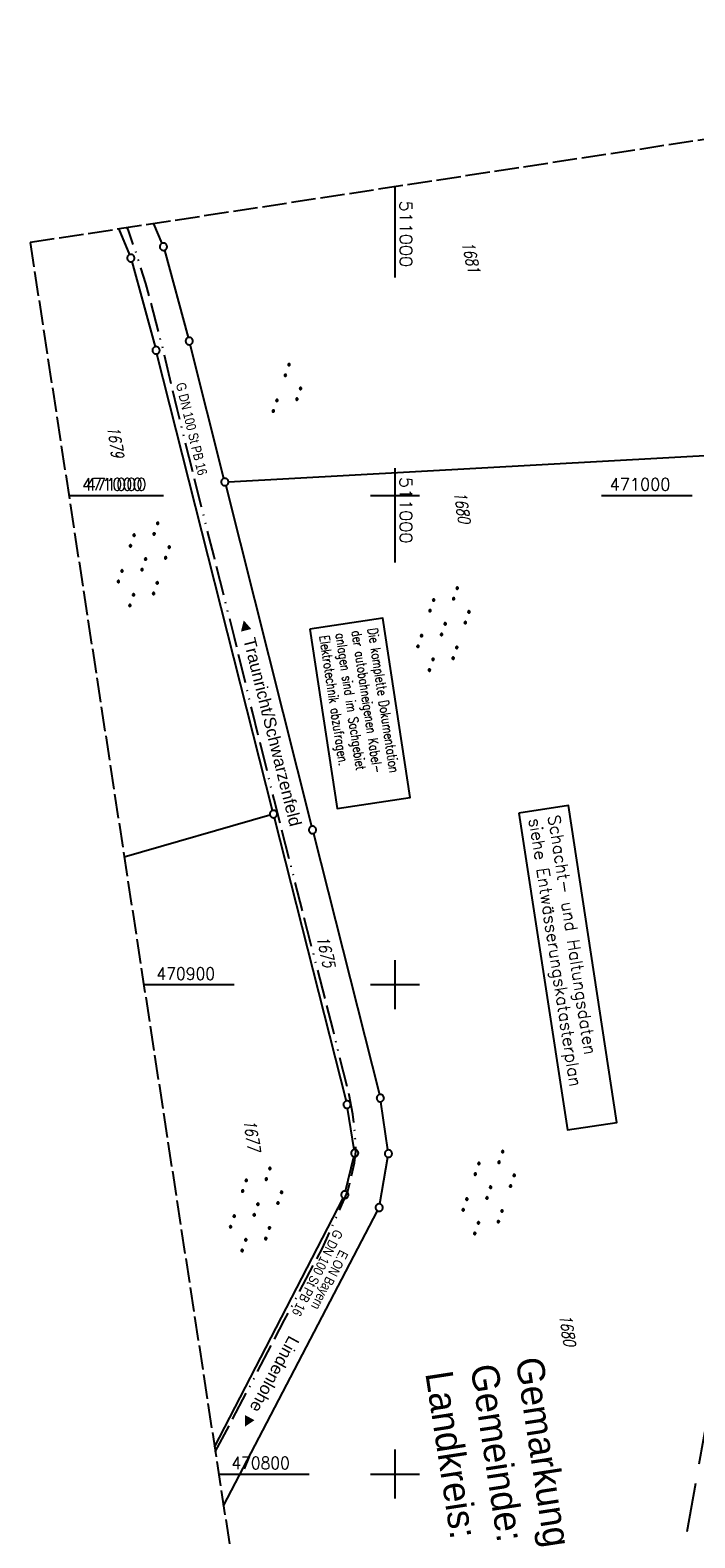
# Model space of a CAD drawing. Extents: x 510925 to 511321, y 470320 to 471095.
# Tile 12 of 17: x 510925 to 511061, y 470787 to 471095. Entities that reach past the tile are written whole.
import ezdxf
from ezdxf.enums import TextEntityAlignment as Align

# ---------------------------------------------------------------- set-up
doc = ezdxf.new("R2010")
doc.units = 0
doc.header["$LTSCALE"] = 10
doc.header["$MEASUREMENT"] = 0
for name, pattern in [('ACAD_ISO13W100', [37, 12, -3, 12, -3, 0.5, -3, 0.5, -3]), ('AUSGEZOGEN', [0]), ('LT00', [0]), ('LT05', [0.7, 0.5, -0.2]), ('LT14', [0.6, 0.5, -0.1])]:
    doc.linetypes.add(name, pattern=pattern)
doc.layers.get('0').update_dxf_attribs({"linetype": 'LT00'})
doc.layers.add('-BLATT_96-RAND', color=7, linetype='LT14', plot=False)
for name, color, linetype in [('BAB-KABEL_TEXT_KASTEN', 224, 'Continuous'), ('D-D_BESCHRIFT', 182, 'Continuous'), ('DFK_FLUR_NR', 250, 'LT00'), ('DFK_GZPKT', 250, 'LT00'), ('DFK_KATASTER', 250, 'LT00'), ('DFK_NUTZUNG', 250, 'LT00'), ('GASLTG', 250, 'ACAD_ISO13W100'), ('GASLTG_TEXT', 250, 'Continuous'), ('GRENZNAME', 250, 'Continuous'), ('ORTSRICHTUNG', 7, 'Continuous'), ('V95_RASTER', 250, 'LT00'), ('V96_RASTER', 250, 'LT00'), ('WSG-GRENZE', 162, 'LT05')]:
    doc.layers.add(name, color=color, linetype=linetype)
doc.styles.add('Beschrift', font='ARIAL.TTF')
doc.styles.add('ROMANS', font='romans.shx', dxfattribs={"width": 0.8})
doc.styles.get("Standard").update_dxf_attribs({"font": 'romans.shx'})
doc.styles.add('UNIR-H', font='unir_h.shx', dxfattribs={"width": 0.8})
doc.styles.add('Versorgungsltg', font='ARIAL.TTF', dxfattribs={"width": 0.8, "height": 2})

# ---------------------------------------------------------------- blocks, each defined once
blk = doc.blocks.new('SYMB7110')
at = {"color": 0, "linetype": 'ByBlock'}
for p, q in [((-0.515, 0.392919), (-0.515, 0.367081)), ((-0.51, 0.362895), (-0.51, 0.397105)), ((-0.505, 0.399164), (-0.505, 0.360836)), ((-0.5, 0.360204), (-0.5, 0.399796)), ((-0.495, 0.399164), (-0.495, 0.360836)), ((-0.49, 0.362895), (-0.49, 0.397105)), ((-0.485, 0.392919), (-0.485, 0.367081)), ((-0.48, 0.379874), (-0.48, 0.380145)), ((-0.285, 0.392919), (-0.285, 0.367081)), ((-0.28, 0.362895), (-0.28, 0.397105)), ((-0.275, 0.399164), (-0.275, 0.360836)), ((-0.27, 0.360204), (-0.27, 0.399796)), ((-0.265, 0.399164), (-0.265, 0.360836)), ((-0.26, 0.362895), (-0.26, 0.397105)), ((-0.255, 0.392919), (-0.255, 0.367081)), ((-0.25, 0.379874), (-0.25, 0.380146)), ((0.255, 0.392919), (0.255, 0.367081)), ((0.26, 0.362895), (0.26, 0.397105)), ((0.265, 0.399164), (0.265, 0.360836)), ((0.27, 0.360204), (0.27, 0.399796)), ((0.275, 0.399164), (0.275, 0.360836)), ((0.28, 0.362895), (0.28, 0.397105)), ((0.285, 0.392919), (0.285, 0.367081)), ((0.29, 0.379874), (0.29, 0.380145)), ((0.485, 0.392919), (0.485, 0.367081)), ((0.49, 0.362895), (0.49, 0.397105)), ((0.495, 0.399164), (0.495, 0.360836)), ((0.5, 0.360204), (0.5, 0.399796)), ((0.505, 0.399164), (0.505, 0.360836)), ((0.51, 0.362895), (0.51, 0.397105)), ((0.515, 0.392919), (0.515, 0.367081)), ((0.52, 0.379874), (0.52, 0.380146)), ((-0.9, 0.012919), (-0.9, -0.012919)), ((-0.895, -0.017106), (-0.895, 0.017105)), ((-0.89, 0.019164), (-0.89, -0.019164)), ((-0.885, -0.019797), (-0.885, 0.019796)), ((-0.88, 0.019164), (-0.88, -0.019164)), ((-0.875, -0.017106), (-0.875, 0.017105)), ((-0.87, 0.012919), (-0.87, -0.012919)), ((-0.865, -0.000126), (-0.865, 0.000145)), ((-0.67, 0.012919), (-0.67, -0.012919)), ((-0.665, -0.017106), (-0.665, 0.017105)), ((-0.66, 0.019164), (-0.66, -0.019164)), ((-0.655, -0.019797), (-0.655, 0.019796)), ((-0.65, 0.019164), (-0.65, -0.019164)), ((-0.645, -0.017106), (-0.645, 0.017105)), ((-0.64, 0.012919), (-0.64, -0.012919)), ((-0.635, -0.000126), (-0.635, 0.000145)), ((-0.13, 0.012919), (-0.13, -0.012919)), ((-0.125, -0.017105), (-0.125, 0.017105)), ((-0.12, 0.019164), (-0.12, -0.019164)), ((-0.115, -0.019796), (-0.115, 0.019796)), ((-0.11, 0.019164), (-0.11, -0.019164)), ((-0.105, -0.017105), (-0.105, 0.017105)), ((-0.1, 0.012919), (-0.1, -0.012919)), ((-0.095, -0.000126), (-0.095, 0.000146)), ((0.1, 0.012919), (0.1, -0.012919)), ((0.105, -0.017105), (0.105, 0.017105)), ((0.11, 0.019164), (0.11, -0.019164)), ((0.115, -0.019796), (0.115, 0.019796)), ((0.12, 0.019164), (0.12, -0.019164)), ((0.125, -0.017105), (0.125, 0.017105)), ((0.13, 0.012919), (0.13, -0.012919)), ((0.135, -0.000126), (0.135, 0.000146)), ((0.64, 0.012919), (0.64, -0.012919)), ((0.645, -0.017105), (0.645, 0.017105)), ((0.65, 0.019164), (0.65, -0.019164)), ((0.655, -0.019796), (0.655, 0.019796)), ((0.66, 0.019164), (0.66, -0.019164)), ((0.665, -0.017105), (0.665, 0.017105)), ((0.67, 0.012919), (0.67, -0.012919)), ((0.675, -0.000126), (0.675, 0.000146)), ((0.87, 0.012919), (0.87, -0.012919)), ((0.875, -0.017105), (0.875, 0.017105)), ((0.88, 0.019164), (0.88, -0.019164)), ((0.885, -0.019796), (0.885, 0.019796)), ((0.89, 0.019164), (0.89, -0.019164)), ((0.895, -0.017105), (0.895, 0.017105)), ((0.9, 0.012919), (0.9, -0.012919)), ((0.905, -0.000126), (0.905, 0.000146)), ((-0.515, -0.367081), (-0.515, -0.392919)), ((-0.51, -0.397105), (-0.51, -0.362895)), ((-0.505, -0.360836), (-0.505, -0.399164)), ((-0.5, -0.399796), (-0.5, -0.360204)), ((-0.495, -0.360836), (-0.495, -0.399164)), ((-0.49, -0.397106), (-0.49, -0.362895)), ((-0.485, -0.367081), (-0.485, -0.392919)), ((-0.48, -0.380126), (-0.48, -0.379855)), ((-0.285, -0.367081), (-0.285, -0.392919)), ((-0.28, -0.397105), (-0.28, -0.362895)), ((-0.275, -0.360836), (-0.275, -0.399164)), ((-0.27, -0.399796), (-0.27, -0.360204)), ((-0.265, -0.360836), (-0.265, -0.399164)), ((-0.26, -0.397105), (-0.26, -0.362895)), ((-0.255, -0.367081), (-0.255, -0.392919)), ((-0.25, -0.380126), (-0.25, -0.379855)), ((0.255, -0.367081), (0.255, -0.392919)), ((0.26, -0.397105), (0.26, -0.362895)), ((0.265, -0.360836), (0.265, -0.399164)), ((0.27, -0.399796), (0.27, -0.360204)), ((0.275, -0.360836), (0.275, -0.399164)), ((0.28, -0.397105), (0.28, -0.362895)), ((0.285, -0.367081), (0.285, -0.392919)), ((0.29, -0.380126), (0.29, -0.379855)), ((0.485, -0.367081), (0.485, -0.392919)), ((0.49, -0.397105), (0.49, -0.362895)), ((0.495, -0.360836), (0.495, -0.399164)), ((0.5, -0.399796), (0.5, -0.360204)), ((0.505, -0.360836), (0.505, -0.399164)), ((0.51, -0.397105), (0.51, -0.362895)), ((0.515, -0.367081), (0.515, -0.392919)), ((0.52, -0.380126), (0.52, -0.379855))]:
    blk.add_line(p, q, dxfattribs=at)
for points in [[(-0.48, 0.38), (-0.481981, 0.388678), (-0.48753, 0.395637), (-0.49555, 0.399499), (-0.50445, 0.399499), (-0.51247, 0.395637), (-0.518019, 0.388678), (-0.52, 0.38), (-0.518019, 0.371322), (-0.51247, 0.364363), (-0.50445, 0.360501), (-0.49555, 0.360501), (-0.48753, 0.364363), (-0.481981, 0.371322), (-0.48, 0.38)], [(-0.25, 0.38), (-0.251981, 0.388678), (-0.25753, 0.395637), (-0.26555, 0.399499), (-0.27445, 0.399499), (-0.28247, 0.395637), (-0.288019, 0.388678), (-0.29, 0.38), (-0.288019, 0.371322), (-0.28247, 0.364363), (-0.27445, 0.360501), (-0.26555, 0.360501), (-0.25753, 0.364363), (-0.251981, 0.371322), (-0.25, 0.38)], [(0.29, 0.38), (0.288019, 0.388678), (0.28247, 0.395637), (0.27445, 0.399499), (0.26555, 0.399499), (0.25753, 0.395637), (0.251981, 0.388678), (0.25, 0.38), (0.251981, 0.371322), (0.25753, 0.364363), (0.26555, 0.360501), (0.27445, 0.360501), (0.28247, 0.364363), (0.288019, 0.371322), (0.29, 0.38)], [(0.52, 0.38), (0.518019, 0.388678), (0.51247, 0.395637), (0.50445, 0.399499), (0.495549, 0.399499), (0.48753, 0.395637), (0.481981, 0.388678), (0.48, 0.38), (0.481981, 0.371322), (0.48753, 0.364363), (0.495549, 0.360501), (0.50445, 0.360501), (0.51247, 0.364363), (0.518019, 0.371322), (0.52, 0.38)], [(-0.865, 0), (-0.866981, 0.008678), (-0.87253, 0.015637), (-0.88055, 0.019498), (-0.88945, 0.019498), (-0.89747, 0.015637), (-0.903019, 0.008678), (-0.905, 0)], [(-0.905, 0), (-0.903019, -0.008678), (-0.89747, -0.015637), (-0.88945, -0.019499), (-0.88055, -0.019499), (-0.87253, -0.015637), (-0.866981, -0.008678), (-0.865, 0)], [(-0.635, 0), (-0.636981, 0.008678), (-0.64253, 0.015637), (-0.65055, 0.019498), (-0.65945, 0.019498), (-0.66747, 0.015637), (-0.673019, 0.008678), (-0.675, 0)], [(-0.675, 0), (-0.673019, -0.008678), (-0.66747, -0.015637), (-0.65945, -0.019499), (-0.65055, -0.019499), (-0.64253, -0.015637), (-0.636981, -0.008678), (-0.635, 0)], [(-0.095, 0), (-0.096981, 0.008678), (-0.10253, 0.015637), (-0.11055, 0.019499), (-0.11945, 0.019499), (-0.12747, 0.015637), (-0.133019, 0.008678), (-0.135, 0)], [(-0.135, 0), (-0.133019, -0.008678), (-0.12747, -0.015637), (-0.11945, -0.019499), (-0.11055, -0.019499), (-0.10253, -0.015637), (-0.096981, -0.008678), (-0.095, 0)], [(0.135, 0), (0.133019, 0.008678), (0.12747, 0.015637), (0.11945, 0.019499), (0.11055, 0.019499), (0.10253, 0.015637), (0.096981, 0.008678), (0.095, 0)], [(0.095, 0), (0.096981, -0.008678), (0.10253, -0.015637), (0.11055, -0.019499), (0.11945, -0.019499), (0.12747, -0.015637), (0.133019, -0.008678), (0.135, 0)], [(0.675, 0), (0.673019, 0.008678), (0.66747, 0.015637), (0.65945, 0.019499), (0.65055, 0.019499), (0.64253, 0.015637), (0.636981, 0.008678), (0.635, 0)], [(0.635, 0), (0.636981, -0.008678), (0.64253, -0.015637), (0.65055, -0.019499), (0.65945, -0.019499), (0.66747, -0.015637), (0.673019, -0.008678), (0.675, 0)], [(0.905, 0), (0.903019, 0.008678), (0.89747, 0.015637), (0.88945, 0.019499), (0.88055, 0.019499), (0.87253, 0.015637), (0.866981, 0.008678), (0.865, 0)], [(0.865, 0), (0.866981, -0.008678), (0.87253, -0.015637), (0.88055, -0.019499), (0.88945, -0.019499), (0.89747, -0.015637), (0.903019, -0.008678), (0.905, 0)], [(-0.48, -0.38), (-0.481981, -0.371322), (-0.48753, -0.364363), (-0.49555, -0.360501), (-0.50445, -0.360501), (-0.51247, -0.364363), (-0.518019, -0.371322), (-0.52, -0.38), (-0.518019, -0.388678), (-0.51247, -0.395637), (-0.50445, -0.399499), (-0.49555, -0.399499), (-0.48753, -0.395637), (-0.481981, -0.388678), (-0.48, -0.38)], [(-0.25, -0.38), (-0.251981, -0.371322), (-0.25753, -0.364363), (-0.26555, -0.360501), (-0.27445, -0.360501), (-0.28247, -0.364363), (-0.288019, -0.371322), (-0.29, -0.38), (-0.288019, -0.388678), (-0.28247, -0.395637), (-0.27445, -0.399499), (-0.26555, -0.399499), (-0.25753, -0.395637), (-0.251981, -0.388678), (-0.25, -0.38)], [(0.29, -0.38), (0.288019, -0.371322), (0.28247, -0.364363), (0.27445, -0.360501), (0.26555, -0.360501), (0.25753, -0.364363), (0.251981, -0.371322), (0.25, -0.38), (0.251981, -0.388678), (0.25753, -0.395637), (0.26555, -0.399499), (0.27445, -0.399499), (0.28247, -0.395637), (0.288019, -0.388678), (0.29, -0.38)], [(0.52, -0.38), (0.518019, -0.371322), (0.51247, -0.364363), (0.50445, -0.360501), (0.495549, -0.360501), (0.48753, -0.364363), (0.481981, -0.371322), (0.48, -0.38), (0.481981, -0.388678), (0.48753, -0.395637), (0.495549, -0.399499), (0.50445, -0.399499), (0.51247, -0.395637), (0.518019, -0.388678), (0.52, -0.38)]]:
    blk.add_lwpolyline(points, dxfattribs=at)
blk = doc.blocks.new('SYMB7010')
at = {"color": 0, "linetype": 'ByBlock'}
for points in [[(-0.031408, 0.499213), (-0.093728, 0.49134), (-0.15457, 0.475719), (-0.212975, 0.452595), (-0.268021, 0.422333), (-0.31884, 0.385411), (-0.36463, 0.342411), (-0.40467, 0.29401), (-0.438329, 0.240973), (-0.465074, 0.184136), (-0.484486, 0.124395), (-0.496256, 0.062692), (-0.5002, 0)], [(-0.5002, 0), (-0.496256, -0.062692), (-0.484486, -0.124395), (-0.465075, -0.184136), (-0.438329, -0.240973), (-0.404671, -0.29401), (-0.36463, -0.342411), (-0.31884, -0.385411), (-0.268021, -0.422333), (-0.212975, -0.452595), (-0.154571, -0.475719), (-0.093728, -0.49134), (-0.031408, -0.499213), (0.031408, -0.499213)], [(0.5002, 0), (0.496256, 0.062692), (0.484485, 0.124395), (0.465074, 0.184136), (0.438329, 0.240973), (0.40467, 0.29401), (0.36463, 0.342411), (0.31884, 0.385411), (0.268021, 0.422333), (0.212975, 0.452595), (0.15457, 0.475719), (0.093728, 0.49134), (0.031408, 0.499213), (-0.031408, 0.499213)], [(0.031408, -0.499213), (0.093728, -0.491341), (0.15457, -0.475719), (0.212975, -0.452595), (0.268021, -0.422333), (0.31884, -0.385411), (0.36463, -0.342411), (0.404671, -0.294011), (0.438329, -0.240974), (0.465075, -0.184136), (0.484486, -0.124395), (0.496256, -0.062692), (0.500201, 0)]]:
    blk.add_lwpolyline(points, dxfattribs=at)
blk = doc.blocks.new('SYMB7111')
at = {"color": 0, "linetype": 'ByBlock'}
for p, q in [((-0.13, 0.202919), (-0.13, 0.177081)), ((-0.125, 0.172895), (-0.125, 0.207105)), ((-0.12, 0.209164), (-0.12, 0.170836)), ((-0.115, 0.170204), (-0.115, 0.209796)), ((-0.11, 0.209164), (-0.11, 0.170836)), ((-0.105, 0.172895), (-0.105, 0.207105)), ((-0.1, 0.202919), (-0.1, 0.177081)), ((-0.095, 0.189874), (-0.095, 0.190146)), ((0.1, 0.202919), (0.1, 0.177081)), ((0.105, 0.172895), (0.105, 0.207105)), ((0.11, 0.209164), (0.11, 0.170836)), ((0.115, 0.170204), (0.115, 0.209796)), ((0.12, 0.209164), (0.12, 0.170836)), ((0.125, 0.172895), (0.125, 0.207105)), ((0.13, 0.202919), (0.13, 0.177081)), ((0.135, 0.189874), (0.135, 0.190146)), ((-0.515, -0.177081), (-0.515, -0.202919)), ((-0.51, -0.207105), (-0.51, -0.172895)), ((-0.505, -0.170836), (-0.505, -0.209164)), ((-0.5, -0.209796), (-0.5, -0.170204)), ((-0.495, -0.170836), (-0.495, -0.209164)), ((-0.49, -0.207105), (-0.49, -0.172895)), ((-0.485, -0.177081), (-0.485, -0.202919)), ((-0.48, -0.190126), (-0.48, -0.189854)), ((-0.285, -0.177081), (-0.285, -0.202919)), ((-0.28, -0.207105), (-0.28, -0.172895)), ((-0.275, -0.170836), (-0.275, -0.209164)), ((-0.27, -0.209796), (-0.27, -0.170204)), ((-0.265, -0.170836), (-0.265, -0.209164)), ((-0.26, -0.207105), (-0.26, -0.172895)), ((-0.255, -0.177081), (-0.255, -0.202919)), ((-0.25, -0.190126), (-0.25, -0.189854)), ((0.255, -0.177081), (0.255, -0.202919)), ((0.26, -0.207105), (0.26, -0.172895)), ((0.265, -0.170836), (0.265, -0.209164)), ((0.27, -0.209796), (0.27, -0.170204)), ((0.275, -0.170836), (0.275, -0.209164)), ((0.28, -0.207105), (0.28, -0.172895)), ((0.285, -0.177081), (0.285, -0.202919)), ((0.29, -0.190126), (0.29, -0.189854)), ((0.485, -0.177081), (0.485, -0.202919)), ((0.49, -0.207105), (0.49, -0.172895)), ((0.495, -0.170836), (0.495, -0.209164)), ((0.5, -0.209796), (0.5, -0.170204)), ((0.505, -0.170836), (0.505, -0.209164)), ((0.51, -0.207105), (0.51, -0.172895)), ((0.515, -0.177081), (0.515, -0.202919)), ((0.52, -0.190126), (0.52, -0.189854))]:
    blk.add_line(p, q, dxfattribs=at)
for points in [[(-0.095, 0.19), (-0.096981, 0.198678), (-0.10253, 0.205637), (-0.11055, 0.209499), (-0.11945, 0.209499), (-0.12747, 0.205637), (-0.133019, 0.198678), (-0.135, 0.19), (-0.133019, 0.181322), (-0.12747, 0.174363), (-0.11945, 0.170501), (-0.11055, 0.170501), (-0.10253, 0.174363), (-0.096981, 0.181322), (-0.095, 0.19)], [(0.135, 0.19), (0.133019, 0.198678), (0.12747, 0.205637), (0.11945, 0.209499), (0.11055, 0.209499), (0.10253, 0.205637), (0.096981, 0.198678), (0.095, 0.19), (0.096981, 0.181322), (0.10253, 0.174363), (0.11055, 0.170501), (0.11945, 0.170501), (0.12747, 0.174363), (0.133019, 0.181322), (0.135, 0.19)], [(-0.48, -0.19), (-0.481981, -0.181322), (-0.48753, -0.174363), (-0.49555, -0.170501), (-0.50445, -0.170501), (-0.51247, -0.174363), (-0.518019, -0.181322), (-0.52, -0.19), (-0.518019, -0.198678), (-0.51247, -0.205637), (-0.50445, -0.209499), (-0.49555, -0.209499), (-0.48753, -0.205637), (-0.481981, -0.198678), (-0.48, -0.19)], [(-0.25, -0.19), (-0.251981, -0.181322), (-0.25753, -0.174363), (-0.26555, -0.170501), (-0.27445, -0.170501), (-0.28247, -0.174363), (-0.288019, -0.181322), (-0.29, -0.19), (-0.288019, -0.198678), (-0.28247, -0.205637), (-0.27445, -0.209499), (-0.26555, -0.209499), (-0.25753, -0.205637), (-0.251981, -0.198678), (-0.25, -0.19)], [(0.29, -0.19), (0.288019, -0.181322), (0.28247, -0.174363), (0.27445, -0.170501), (0.26555, -0.170501), (0.25753, -0.174363), (0.251981, -0.181322), (0.25, -0.19), (0.251981, -0.198678), (0.25753, -0.205637), (0.26555, -0.209499), (0.27445, -0.209499), (0.28247, -0.205637), (0.288019, -0.198678), (0.29, -0.19)], [(0.52, -0.19), (0.518019, -0.181322), (0.51247, -0.174363), (0.50445, -0.170501), (0.49555, -0.170501), (0.48753, -0.174363), (0.481981, -0.181322), (0.48, -0.19), (0.481981, -0.198678), (0.48753, -0.205637), (0.49555, -0.209499), (0.50445, -0.209499), (0.51247, -0.205637), (0.518019, -0.198678), (0.52, -0.19)]]:
    blk.add_lwpolyline(points, dxfattribs=at)

msp = doc.modelspace()

# ---------------------------------------------------------------- linework, layer by layer
at = {"layer": '-BLATT_96-RAND', "elevation": 359.87}
msp.add_lwpolyline([(510925.48, 471051.66), (511037.44, 470320.17), (511321.13, 470363.6), (511209.17, 471095.08), (510925.48, 471051.66)], dxfattribs=at)
at = {"layer": 'BAB-KABEL_TEXT_KASTEN', "linetype": 'AUSGEZOGEN'}
msp.add_lwpolyline([(510982.63, 470972.65), (510988.21, 470936.01), (511003.09, 470938.28), (510997.51, 470974.92)], close=True, dxfattribs=at)
at = {"layer": 'D-D_BESCHRIFT'}
msp.add_lwpolyline([(511025.35, 470935.06), (511035.26, 470870.33), (511045.36, 470871.87), (511035.45, 470936.6)], close=True, dxfattribs=at)
at = {"layer": 'DFK_KATASTER'}
for p, q in [((510943.59, 471054.43), (510945.76, 471049.19)), ((510950.71, 471055.52), (510952.41, 471051.51)), ((510946.25, 471047.78), (510951, 471030.37)), ((510952.9, 471050.1), (510957.78, 471032.26)), ((510975, 470935.62), (510951.38, 471028.92)), ((510965.07, 471003.47), (510958.16, 471030.81)), ((510966, 471002.78), (511080.36, 471009.07)), ((510965.43, 471002.01), (510982.99, 470932.38)), ((510974.46, 470934.68), (510944.71, 470926.04)), ((510975.36, 470934.16), (510990.03, 470876.24)), ((510983.35, 470930.92), (510996.84, 470877.57)), ((510991.66, 470866.32), (510990.33, 470874.77)), ((510998.56, 470866.23), (510997.13, 470876.1)), ((510989.93, 470857.8), (510991.61, 470864.85)), ((510996.91, 470855.21), (510998.54, 470864.75)), ((510963.16, 470805.49), (510989.42, 470856.4)), ((510964.99, 470793.52), (510996.43, 470853.8))]:
    msp.add_line(p, q, dxfattribs=at)
at = {"layer": 'GASLTG', "ltscale": 0.05, "flags": 128}
msp.add_lwpolyline([(510963.3, 470804.58), (510970.89, 470818.92), (510977.46, 470831.54), (510985.2, 470846.16), (510990.36, 470857.81), (510991.77, 470863.58), (510992.03, 470865.94), (510991.87, 470869.48), (510991.38, 470873.52), (510990.64, 470877.49), (510987.3, 470891.06), (510982.84, 470908.35), (510978.79, 470924.2), (510975.33, 470937.87), (510970.92, 470955.74), (510967.2, 470970.99), (510963.04, 470987.52), (510958.9, 471003.95), (510955.49, 471017.71), (510952.71, 471029.57), (510949.12, 471043.32), (510947.11, 471049.65), (510945.47, 471054.35), (510945.33, 471054.69)], dxfattribs=at)
at = {"layer": 'V95_RASTER'}
for p, q in [((511000, 471005.59), (511000, 470986.3)), ((510934.19, 471000), (510952.69, 471000)), ((510995, 471000), (511005, 471000)), ((510995, 471000), (511005, 471000)), ((511042.22, 471000), (511060.72, 471000))]:
    msp.add_line(p, q, dxfattribs=at)
at = {"layer": 'V96_RASTER'}
for p, q in [((511000, 471063.06, 359.87), (511000, 471044.56, 359.87)), ((511000, 471005, 359.87), (511000, 470995, 359.87)), ((510933.38, 471000, 359.87), (510951.88, 471000, 359.87)), ((510995, 471000, 359.87), (511005, 471000, 359.87)), ((511000, 470905, 359.87), (511000, 470895, 359.87)), ((510967.19, 470900, 359.87), (510948.69, 470900, 359.87)), ((511005, 470900, 359.87), (510995, 470900, 359.87)), ((511000, 470805, 359.87), (511000, 470795, 359.87)), ((510964, 470800, 359.87), (510982.5, 470800, 359.87)), ((510995, 470800, 359.87), (511005, 470800, 359.87))]:
    msp.add_line(p, q, dxfattribs=at)
at = {"layer": 'WSG-GRENZE', "ltscale": 2, "flags": 128}
msp.add_lwpolyline([(511220.03, 471024.16), (511145.09, 470958.85), (511090.88, 470963.64), (511042.13, 470689.85), (511034.93, 470686.28), (511040.5, 470423.38), (511040.31, 470419.35), (511115.41, 470332.11)], dxfattribs=at)

# ---------------------------------------------------------------- block references
at = {"layer": 'DFK_GZPKT', "xscale": 1.499999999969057, "yscale": 1.5, "zscale": 1.5, "rotation": 251.2881100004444}
for p in [(510952.7, 471050.82), (510946.05, 471048.5), (510957.98, 471031.54), (510951.2, 471029.65), (510965.25, 471002.74), (510975.18, 470934.89), (510983.17, 470931.65), (510997.02, 470876.84), (510990.21, 470875.51), (510991.78, 470865.58), (510998.67, 470865.49), (510989.76, 470857.07), (510996.78, 470854.47)]:
    msp.add_blockref('SYMB7010', p, dxfattribs=at)
at = {"layer": 'DFK_NUTZUNG', "yscale": 10, "zscale": 10, "rotation": 251.28826}
for name, p, xscale in [('SYMB7111', (510978.56, 471021.37), 9.999999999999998), ('SYMB7110', (510948.7, 470985.91), 10), ('SYMB7110', (511009.9, 470972.68), 10), ('SYMB7110', (511019.16, 470857.53), 10), ('SYMB7110', (510971.63, 470854.07), 10)]:
    msp.add_blockref(name, p, dxfattribs=dict(at, xscale=xscale))

# ---------------------------------------------------------------- texts
at = {"layer": 'BAB-KABEL_TEXT_KASTEN', "insert": (510996.41, 470973), "char_height": 2, "width": 33.7438, "attachment_point": 1, "rotation": 278.659, "style": 'ROMANS'}
msp.add_mtext('{\\W0.75;Die komplette Dokumentation der autobahneigenen Kabel-\\Panlagen sind im Sachgebiet Elektrotechnik abzufragen.}', dxfattribs=at)
at = {"layer": 'D-D_BESCHRIFT', "style": 'ROMANS'}
for s, p in [('siehe Entwässerungskatasterplan', (511027.35, 470933.84)), ('Schacht- und Haltungsdaten', (511031.26, 470934.47))]:
    msp.add_text(s, height=2.5, rotation=278.7021, dxfattribs=at).set_placement(p)
at = {"layer": 'DFK_FLUR_NR', "oblique": 13.754, "width": 0.75}
for s, rotation, p in [('1681', 282.7179, (511013.61, 471051.56)), ('1679', 278.7021, (510941.22, 471013.95)), ('1680', 278.7021, (511012.04, 471000.58)), ('1675', 283.0578, (510983.95, 470909.65)), ('1677', 278.7021, (510969.06, 470872.23)), ('1680', 278.7021, (511033.56, 470832.43))]:
    msp.add_text(s, height=2.5, rotation=rotation, dxfattribs=at).set_placement(p)
at = {"layer": 'GASLTG_TEXT', "style": 'Versorgungsltg', "width": 0.8}
for s, rotation, p in [('G DN 100 St PB 16', 283.5753, (510957.5, 471013.36)), ('G DN 100 St PB 16', 242.8975, (510983.28, 470841.56)), ('E.ON Bayern', 242.8975, (510985.78, 470840.1))]:
    msp.add_text(s, height=2, rotation=rotation, dxfattribs=at).set_placement(p, align=Align.CENTER)
at = {"layer": 'GRENZNAME', "insert": (511030.18, 470824.29, 359.87), "char_height": 5.6, "width": 100.22, "attachment_point": 1, "rotation": 278.7021, "style": 'UNIR-H'}
msp.add_mtext('{\\W1;Gemarkung: Schwarzenfeld\\PGemeinde: Schwarzenfeld\\PLandkreis: Schwandorf}', dxfattribs=at)
at = {"layer": 'ORTSRICHTUNG', "char_height": 2.5, "attachment_point": 8, "style": 'Beschrift'}
for s, insert, width, rotation in [('◄ Traunricht/Schwarzenfeld', (510973.2, 470953.5), 46.6661, 283.9802), ('Lindenlohe ►', (510973.22, 470819.06), 21.9529, 241.4382)]:
    msp.add_mtext(s, dxfattribs=dict(at, insert=insert, width=width, rotation=rotation))
at = {"layer": 'V95_RASTER'}
for s, rotation, width, p in [(' 511000', 269.9998, 1.058, (511001, 471005.59)), (' 471000', 359.9998, 0.965, (510935.19, 471001)), (' 471000', 359.9998, 0.965, (511042.22, 471001))]:
    msp.add_text(s, height=2.5, rotation=rotation, dxfattribs=dict(at, width=width)).set_placement(p)
at = {"layer": 'V96_RASTER'}
for s, rotation, width, p in [(' 511000', 269.9993, 1.058, (511001, 471062.06, 359.87)), (' 471000', 359.9993, 0.965, (510934.38, 471001, 359.87)), (' 470900', 359.9993, 0.931, (510949.69, 470901, 359.87)), (' 470800', 359.9993, 0.928, (510965, 470801, 359.87))]:
    msp.add_text(s, height=2.5, rotation=rotation, dxfattribs=dict(at, width=width)).set_placement(p)

doc.saveas('drawing.dxf')
